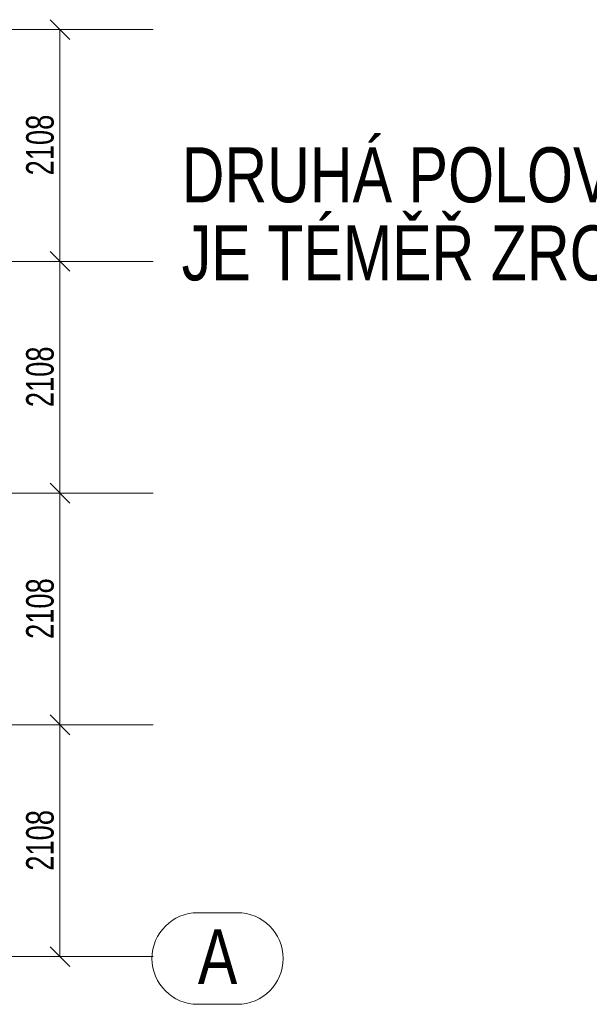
# Model space of a CAD drawing. Header units: metres. Extents: x 217 to 322, y -6 to 53.
# Tile 31 of 39: x 267.24 to 272.42, y 38.48 to 47.43. Entities that reach past the tile are written whole.
import ezdxf

# ---------------------------------------------------------------- set-up
doc = ezdxf.new("R2010")
doc.units = ezdxf.units.M
doc.linetypes.add('__RA_15', pattern=[1.7, 1, -0.3, 0.1, -0.3])
for name, color, linetype, lineweight in [('OSY', 204, '__RA_15', 13), ('POPIS', 7, 'Continuous', 13), ('VYZTUZ', 11, 'Continuous', 50)]:
    doc.layers.add(name, color=color, linetype=linetype, lineweight=lineweight)
doc.styles.add('ARIAL', font='ARIAL.TTF')

msp = doc.modelspace()

# ---------------------------------------------------------------- linework, layer by layer
at = {"layer": 'OSY', "color": 204, "linetype": 'Continuous', "lineweight": 13}
for p, q in [((223.0094, 47.3405), (268.4574, 47.3405)), ((223.0094, 45.2328), (268.4574, 45.2328)), ((223.0094, 43.1251), (268.4574, 43.1251)), ((223.0094, 41.0174), (268.4574, 41.0174)), ((269.2217, 39.3097), (268.8633, 39.3097)), ((223.0094, 38.9097), (268.4574, 38.9097)), ((269.2217, 38.4764), (268.8633, 38.4764))]:
    msp.add_line(p, q, dxfattribs=at)
for centre, start, end in [((268.8633, 38.893), 90, 270), ((269.2217, 38.893), 270, 90)]:
    msp.add_arc(centre, 0.4167, start, end, dxfattribs=at)
at = {"layer": 'VYZTUZ', "color": 171, "linetype": 'Continuous', "lineweight": 18}
for p, q in [((267.7007, 47.2505), (267.5207, 47.4305)), ((267.6107, 47.3405), (267.4607, 47.3405)), ((267.6107, 47.3405), (267.7607, 47.3405)), ((267.6107, 45.2328), (267.6107, 47.3405)), ((267.7007, 45.1428), (267.5207, 45.3228)), ((267.6107, 45.2328), (267.4607, 45.2328)), ((267.6107, 45.2328), (267.7607, 45.2328)), ((267.6107, 43.1251), (267.6107, 45.2328)), ((267.7007, 43.0351), (267.5207, 43.2151)), ((267.6107, 43.1251), (267.4607, 43.1251)), ((267.6107, 43.1251), (267.7607, 43.1251)), ((267.6107, 41.0174), (267.6107, 43.1251)), ((267.7007, 40.9274), (267.5207, 41.1074)), ((267.6107, 41.0174), (267.4607, 41.0174)), ((267.6107, 41.0174), (267.7607, 41.0174)), ((267.7007, 38.8197), (267.5207, 38.9997)), ((267.6107, 38.9097), (267.4607, 38.9097)), ((267.6107, 38.9097), (267.7607, 38.9097))]:
    msp.add_line(p, q, dxfattribs=at)
msp.add_lwpolyline([(267.6107, 38.9097), (267.6107, 39.5761), (267.6107, 39.5761), (267.6107, 41.0174)], dxfattribs=at)

# ---------------------------------------------------------------- texts
at = {"layer": 'OSY', "color": 204, "linetype": '__RA_15', "lineweight": 13, "insert": (268.8633, 38.6597), "char_height": 0.5, "width": 0.192308, "attachment_point": 7, "style": 'ARIAL'}
msp.add_mtext('\\W0.77;A', dxfattribs=at)
at = {"layer": 'POPIS', "color": 204, "linetype": 'Continuous', "lineweight": 13, "char_height": 0.5, "width": 0.192308, "attachment_point": 7, "style": 'ARIAL'}
for s, insert in [('\\W0.77;DRUHÁ\\~POLOVINA\\~KONSTRUKCE', (268.7162, 45.7626)), ('\\W0.77;JE\\~TÉMĚŘ\\~ZRCADLOVĚ\\~SHODNÁ\\~-\\~viz\\~K-03', (268.7162, 45.0526))]:
    msp.add_mtext(s, dxfattribs=dict(at, insert=insert))
at = {"layer": 'VYZTUZ', "color": 171, "linetype": 'Continuous', "lineweight": 18, "char_height": 0.25, "width": 0.089286, "attachment_point": 7, "rotation": 90, "style": 'ARIAL'}
for insert in [(267.5565, 46.0147), (267.5565, 43.907), (267.5565, 41.7993), (267.5565, 39.6916)]:
    msp.add_mtext('\\W0.71;2108', dxfattribs=dict(at, insert=insert))

doc.saveas('drawing.dxf')
